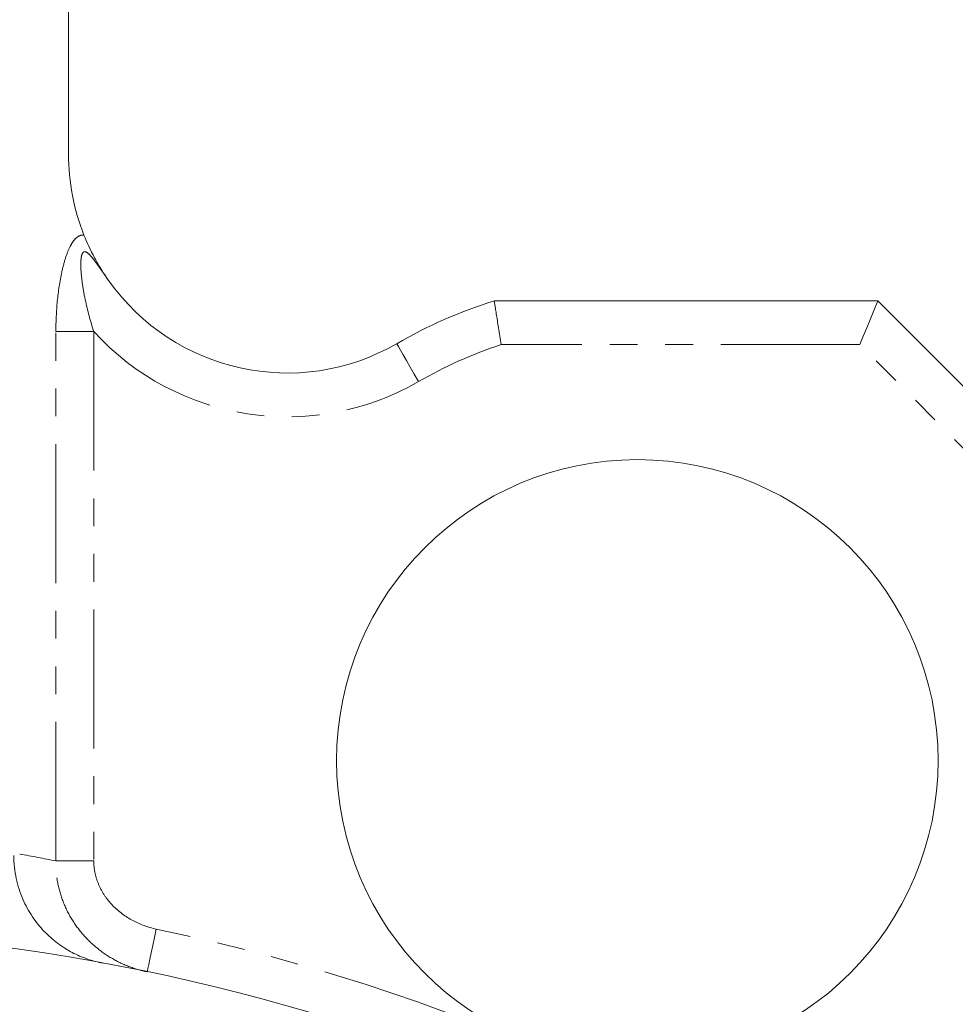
# Model space of a CAD drawing. Header units: millimetres. Extents: x 3 to 533, y -122 to 427.
# Tile 13 of 27: x 107 to 150, y 266 to 311. Entities that reach past the tile are written whole.
import ezdxf

# ---------------------------------------------------------------- set-up
doc = ezdxf.new("R2010")
doc.units = ezdxf.units.MM
doc.linetypes.add('PHANTOM', pattern=[12.7, 6.35, -1.27, 1.27, -1.27, 1.27, -1.27])

msp = doc.modelspace()

# ---------------------------------------------------------------- linework, layer by layer
at = {"color": 7, "linetype": 'Continuous', "lineweight": 15}
for p, q in [((109.5, 304.594), (109.5, 343.39)), ((128.967, 297.89), (146.5, 297.89)), ((146.5, 297.89), (156.5, 287.89))]:
    msp.add_line(p, q, dxfattribs=at)
at = {"color": 8, "linetype": 'PHANTOM', "lineweight": 0}
for p, q in [((108.923, 272.295), (108.923, 296.485)), ((108.923, 296.485), (110.655, 296.485)), ((110.655, 296.485), (110.655, 272.295)), ((145.672, 295.89), (129.279, 295.89)), ((154.5, 287.062), (145.672, 295.89)), ((108.923, 272.295), (110.655, 272.295))]:
    msp.add_line(p, q, dxfattribs=at)
at = {"color": 7, "linetype": 'Continuous', "lineweight": 15, "flags": 128}
msp.add_lwpolyline([(145.672, 295.89), (145.833, 296.28), (145.989, 296.655), (146.132, 297.001), (146.257, 297.304), (146.36, 297.553), (146.437, 297.738), (146.484, 297.852), (146.5, 297.89)], dxfattribs=at)
at = {"color": 8, "linetype": 'PHANTOM', "lineweight": 0, "flags": 128}
for points in [[(125.502, 294.203), (125.307, 294.54), (125.119, 294.865), (124.946, 295.165), (124.794, 295.427), (124.67, 295.643), (124.578, 295.803), (124.521, 295.901), (124.501, 295.934)], [(113.1, 267.224), (113.107, 267.262), (113.131, 267.373), (113.168, 267.554), (113.219, 267.798), (113.281, 268.094), (113.351, 268.433), (113.428, 268.8), (113.507, 269.182)]]:
    msp.add_lwpolyline(points, dxfattribs=at)
at = {"color": 7, "linetype": 'Continuous', "lineweight": 15}
for centre, radius in [((135.505, 276.884), 13.75), ((94.5, 177.89), 91.25)]:
    msp.add_circle(centre, radius, dxfattribs=at)
for centre, radius, start, end in [((119.5, 304.594), 10, 180, 201.6866), ((119.5, 304.594), 10, 215.2157, 300.0094), ((135.505, 276.884), 22, 107.2862, 120.0094)]:
    msp.add_arc(centre, radius, start, end, dxfattribs=at)
at = {"color": 8, "linetype": 'PHANTOM', "lineweight": 0}
for centre, radius, start, end in [((119.5, 304.594), 12, 222.5143, 300.0094), ((135.505, 276.884), 20, 108.1369, 120.0094), ((90.17, 177.89), 96.25, 78.76497, 79.76754), ((94.5, 177.89), 93.25, 53.84536, 78.23888)]:
    msp.add_arc(centre, radius, start, end, dxfattribs=at)
for points, knots in [([(108.923, 296.485), (108.923, 296.954), (108.944, 297.417), (109.032, 298.331), (109.098, 298.785), (109.239, 299.426), (109.294, 299.636), (109.42, 300.03), (109.491, 300.215), (109.618, 300.462), (109.663, 300.538), (109.759, 300.672), (109.81, 300.731), (109.918, 300.823), (109.974, 300.857), (110.089, 300.897), (110.149, 300.904), (110.208, 300.899)], [0, 0, 0, 0, 0.25, 0.25, 0.5, 0.5, 0.625, 0.625, 0.75, 0.75, 0.8125, 0.8125, 0.875, 0.875, 0.9375, 0.9375, 1, 1, 1, 1]), ([(111.33, 298.827), (111.194, 299.02), (111.06, 299.214), (110.86, 299.496), (110.794, 299.59), (110.66, 299.77), (110.593, 299.857), (110.453, 300.015), (110.381, 300.088), (110.272, 300.139), (110.235, 300.145), (110.172, 300.117), (110.147, 300.085), (110.109, 300.003), (110.096, 299.953), (110.078, 299.849), (110.072, 299.793), (110.06, 299.623), (110.061, 299.506), (110.076, 299.149), (110.102, 298.904), (110.173, 298.417), (110.217, 298.174), (110.37, 297.447), (110.5, 296.965), (110.655, 296.485)], [0, 0, 0, 0, 0.125, 0.125, 0.1875, 0.1875, 0.25, 0.25, 0.3125, 0.3125, 0.34375, 0.34375, 0.375, 0.375, 0.40625, 0.40625, 0.4375, 0.4375, 0.5, 0.5, 0.625, 0.625, 0.75, 0.75, 1, 1, 1, 1]), ([(113.1, 267.224), (112.809, 267.285), (112.524, 267.369), (111.974, 267.582), (111.71, 267.71), (111.204, 268.008), (110.961, 268.18), (110.508, 268.562), (110.299, 268.771), (109.917, 269.223), (109.743, 269.469), (109.444, 269.983), (109.318, 270.252), (109.114, 270.815), (109.037, 271.107), (108.939, 271.695), (108.917, 271.993), (108.923, 272.295)], [0, 0, 0, 0, 0.125, 0.125, 0.25, 0.25, 0.375, 0.375, 0.5, 0.5, 0.625, 0.625, 0.75, 0.75, 0.875, 0.875, 1, 1, 1, 1]), ([(110.655, 272.295), (110.655, 272.104), (110.676, 271.915), (110.755, 271.546), (110.815, 271.362), (110.968, 271.014), (111.06, 270.849), (111.274, 270.534), (111.397, 270.386), (111.793, 269.978), (112.104, 269.748), (112.771, 269.391), (113.133, 269.26), (113.507, 269.182)], [0, 0, 0, 0, 0.125, 0.125, 0.25, 0.25, 0.375, 0.375, 0.5, 0.5, 0.75, 0.75, 1, 1, 1, 1])]:
    msp.add_open_spline(points, degree=3, knots=knots, dxfattribs=at)
at = {"color": 7, "linetype": 'Continuous', "lineweight": 15}
for points, knots in [([(110.208, 300.899), (110.339, 300.57), (110.502, 300.212), (110.787, 299.682), (110.888, 299.508), (111.101, 299.163), (111.213, 298.993), (111.33, 298.827)], [0, 0, 0, 0, 0.5, 0.5, 0.75, 0.75, 1, 1, 1, 1]), ([(128.967, 297.89), (128.967, 297.89), (128.969, 297.877), (128.977, 297.826), (128.983, 297.787), (128.998, 297.686), (129.008, 297.624), (129.03, 297.478), (129.043, 297.393), (129.086, 297.115), (129.121, 296.893), (129.196, 296.413), (129.237, 296.149), (129.279, 295.89)], [0, 0, 0, 0, 0.125, 0.125, 0.25, 0.25, 0.375, 0.375, 0.5, 0.5, 0.75, 0.75, 1, 1, 1, 1]), ([(107, 272.536), (107, 272.174), (107.039, 271.828), (107.145, 271.33), (107.188, 271.166), (107.289, 270.851), (107.346, 270.7), (107.535, 270.263), (107.685, 269.992), (108.017, 269.499), (108.197, 269.277), (108.582, 268.876), (108.788, 268.694), (109.217, 268.373), (109.438, 268.235), (109.891, 267.995), (110.123, 267.895), (110.48, 267.771), (110.6, 267.734), (110.843, 267.67), (110.968, 267.642), (111.091, 267.619)], [0, 0, 0, 0, 0.125, 0.125, 0.1875, 0.1875, 0.25, 0.25, 0.375, 0.375, 0.5, 0.5, 0.625, 0.625, 0.75, 0.75, 0.875, 0.875, 0.9375, 0.9375, 1, 1, 1, 1])]:
    msp.add_open_spline(points, degree=3, knots=knots, dxfattribs=at)

doc.saveas('drawing.dxf')
